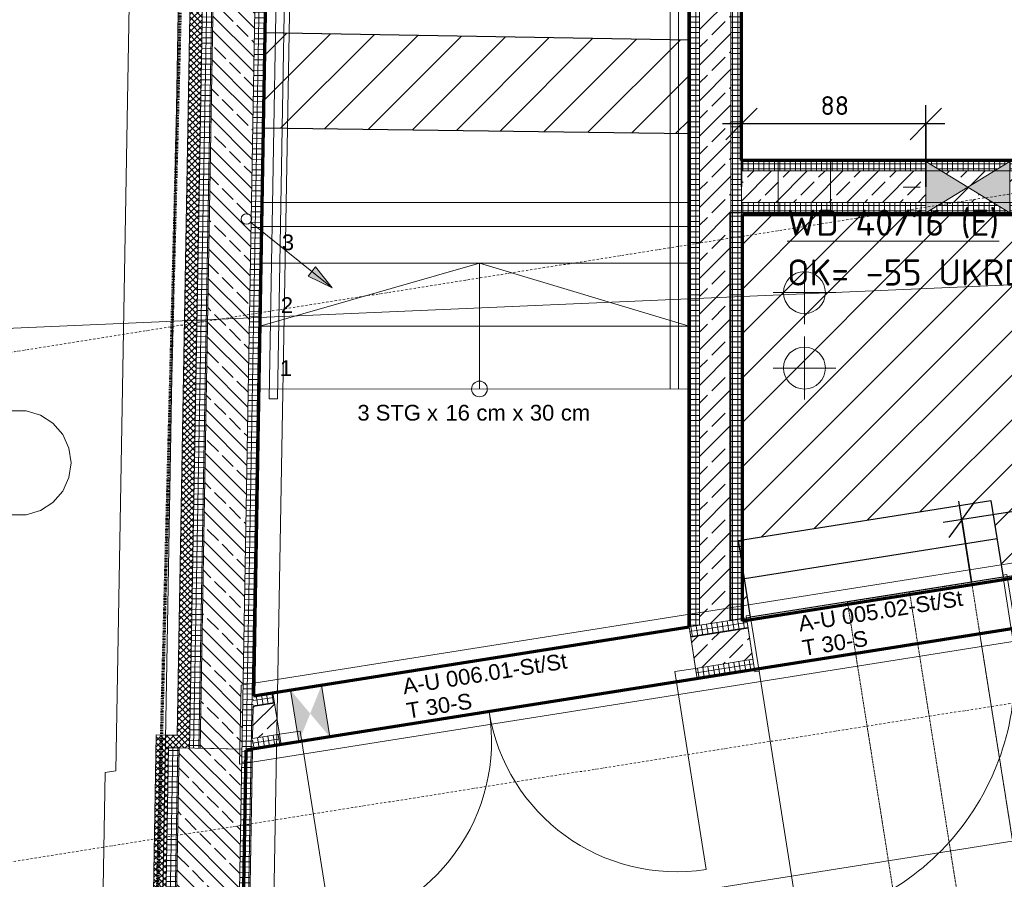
# Model space of a CAD drawing. Header units: millimetres. Extents: x 1523 to 74423, y -42059 to 10268.
# Tile 6 of 77: x 26099 to 30797, y -30712 to -26614. Entities that reach past the tile are written whole.
import ezdxf

# ---------------------------------------------------------------- set-up
doc = ezdxf.new("R2010")
doc.units = ezdxf.units.MM
for name, pattern in [('_Projekt 07 -  _  -  _  -  _  -', [7.5, 3.5, -2, 0, -2]), ('CAx_nichtHalbton', [20001.0584, 10000, -0.5292, 10000, -0.5292]), ('IMPORT-STRICHPUNKT _7_', [20, 10, -5, 0, -5]), ('IMPORT-VERDECKT _8_', [7.5, 5, -2.5]), ('Verdeckt 2x', [3.572, 2.3813, -1.1907])]:
    doc.linetypes.add(name, pattern=pattern)
for name, color, linetype, lineweight, true_color in [('10 A--Wand innen _ Ausbau', 7, 'Continuous', 13, 0x656565), ('10 VSI--Wärmeschutz _veritkal_', 7, 'Continuous', 13, 0x656565), ('40 A--Treppe', 7, 'Continuous', 13, 0x656565), ('40 A--Umwehrung', 7, 'Continuous', 13, 0x656565), ('90 A--Achsraster _1_50_', 7, 'IMPORT-STRICHPUNKT _7_', 13, 0x656565), ('97 A--Etiketten _ Deckensprung', 7, 'Continuous', 13, 0x656565), ('AD', 1, 'Continuous', 13, 0xff0000), ('Neubau_10 A--Wand außen _ Lärmschutzwand', 7, 'Continuous', 13, 0x656565), ('Neubau_10 A--Wand außen _tragend_', 7, 'Continuous', 13, 0x656565), ('Neubau_10 A--Wand innen _tragend_', 7, 'Continuous', 13, 0x656565), ('Neubau_10 VSI--Wärmeschutz _veritkal_', 7, 'Continuous', 13, 0x656565), ('Neubau_20 A--Bodenplatte', 7, 'Continuous', 13, 0x656565), ('Neubau_20 A--Gründungsbelag', 7, 'Continuous', 13, 0x656565), ('Neubau_30 A--Träger _ Dachkonstruktion', 7, 'IMPORT-VERDECKT _8_', 13, 0x656565), ('Sockelbeschichtung Sprühnebel', 7, 'Continuous', 13, 0x656565), ('Xref_706_5_--_ÜP_-1_000_16_Übersichtsplan UG_IFC 2025_01_13_dwg', 7, 'Continuous', 13, 0x767676), ('XX', 7, 'Continuous', 18, 0x804040)]:
    doc.layers.add(name, color=color, linetype=linetype, lineweight=lineweight, true_color=true_color)
for name, color, linetype, lineweight in [('A-____-NOTE-TEXT', 7, 'Continuous', 13), ('AD_Detail', 7, 'Continuous', 13), ('Ax-50_BM-Bem', 7, 'Continuous', 9), ('Ax_BM-Bem', 7, 'Continuous', 9), ('Ex_LE-Trasse', 7, 'Continuous', 18), ('GB_HLS-OBJ', 7, 'Continuous', 18), ('M-EQPM-___-IDEN', 7, 'Continuous', 9), ('Text', 7, 'Continuous', 9)]:
    doc.layers.add(name, color=color, linetype=linetype, lineweight=lineweight)
doc.styles.add('Arial', font='arial.ttf', dxfattribs={"height": 75})
doc.styles.add('ISOCPEUR', font='isocpeur.ttf', dxfattribs={"height": 125})
doc.styles.add('ISOCPEUR_2', font='isocpeur.ttf', dxfattribs={"height": 90})
doc.dimstyles.new('KI_1_8_mm_Isocpeur__cm_m__Aufrundung_auf_5_mm_ELT_Gesamtbemaßung', dxfattribs={"dimscale": 304.8, "dimtxt": 89.638306, "dimasz": 0.492126, "dimexe": 0.295276, "dimexo": 0.0625, "dimgap": 0.049213, "dimtad": 1, "dimdec": 1, "dimlfac": 0.1, "dimrnd": 0.5, "dimdsep": 46, "dimtxsty": 'ISOCPEUR_2', "dimblk1": 'OBLIQUE', "dimblk2": 'OBLIQUE', "dimsah": 1, "dimcen": 0.09, "dimdle": 0.295276, "dimadec": 0, "dimazin": 0, "dimtfac": 1, "dimtdec": 4, "dimtix": 1, "dimtmove": 0, "dimatfit": 3, "dimfxl": 0.984252, "dimfxlon": 1, "dimtvp": 1, "dimtfill": 1, "dimtolj": 1, "dimtzin": 0, "dimlwd": 25, "dimlwe": 25, "dimarcsym": 2})
pattern_1 = [(131.336, (0, 0), (90.10192, 79.25683), []), (131.336, (-45.05, -39.63), (90.10192, 79.25683), [90, -30])]
pattern_2 = [(86.336, (0, 0), (-24.948899, 1.597632), []), (176.336, (0, 0), (1.597632, 24.948899), [])]
pattern_3 = [(176.336, (0, 0), (1.597632, 24.948899), []), (266.336, (0, 0), (-24.948899, 1.597632), [])]
pattern_4 = [(95.336, (0, 0), (24.8916616, 2.324905), []), (185.336, (0, 0), (-2.324905, 24.8916616), [])]
pattern_5 = [(221.336, (0, 0), (-99.07104, 112.6274), []), (221.336, (33.02, -37.54), (-99.07104, 112.6274), []), (221.336, (66.05, -75.08), (-99.07104, 112.6274), [75, -25])]
pattern_6 = [(355.336, (0, 0), (2.032807, 24.917217), []), (85.336, (0, 0), (-24.917217, 2.032807), [])]
pattern_7 = [(40.336, (0, 0), (-12.945377, 15.2452358), []), (130.336, (0, 0), (15.2452358, 12.945377), [])]
pattern_8 = [(45, (128297.14, 0), (-106.06602, 106.06602), [])]

# ---------------------------------------------------------------- blocks, each defined once
blk = doc.blocks.new('SuD_WD_RB Allgemein - SuD_WD_RB Allgemein-41080448-SuD_-1UG gesamt Plot  - Blatt 1')
at = {"layer": 'AD', "lineweight": 18}
blk.add_hatch(color=256, dxfattribs=at).paths.add_polyline_path([(0, -200), (-122.1, 0), (-244.3, -200)])
at = {"layer": 'AD_Detail', "lineweight": 18, "true_color": 0xff0000}
blk.add_hatch(color=1, dxfattribs=at).paths.add_polyline_path([(0, 200), (-244.3, 200), (-122.1, 0), (-54.8, 110.3)])
at = {"layer": 'AD', "color": 7}
for p, q in [((-244.3, -200), (0, 200)), ((-244.3, 200), (0, -200)), ((-244.3, -200), (-244.3, 200)), ((-244.3, 200), (0, 200)), ((0, 200), (0, -200)), ((0, -200), (-244.3, -200))]:
    blk.add_line(p, q, dxfattribs=at)
at = {"layer": 'AD_Detail'}
for p, q in [((0, 200), (-244.3, 200)), ((-244.3, 200), (-122.1, 0)), ((-122.1, 0), (0, 200)), ((-122.1, 0), (-244.3, -200)), ((0, -200), (-122.1, 0)), ((-244.3, -200), (0, -200))]:
    blk.add_line(p, q, dxfattribs=at)
blk = doc.blocks.new('SuD_KB_RB - SuD - Kernbohrung-40279387-SuD_-1UG gesamt Plot  - Blatt 1')
at = {"layer": 'AD', "color": 30, "true_color": 0xff8000}
for p, q in [((-98454, -28064.8), (-98454, -27764.8)), ((-98304, -27914.8), (-98604, -27914.8))]:
    blk.add_line(p, q, dxfattribs=at)
blk.add_circle((-98454, -27914.8), 100, dxfattribs=at)
blk = doc.blocks.new('ELT_Leerrohr_Steigepfeil 1_50 - Anfang rauf-28785750-SuD_-1UG gesamt Plot  - Blatt 1')
at = {"layer": 'Ex_LE-Trasse'}
blk.add_circle((0, 0), 25.1, dxfattribs=at)
blk = doc.blocks.new('Xref_706_5_--_ÜP_-1_000_11_Übersichtsplan UG_IFC 2024_09_30_dwg_Tür Ol 1-Fl 27_3-V1-SuD_-1UG gesamt Plot  - Blatt 1')
at = {"layer": 'Neubau_10 A--Wand innen _tragend_', "color": 9, "true_color": 0xcbcbcb}
for p, q in [((610, 10), (610, 1230)), ((-630, -250), (-630, -260)), ((630, -250), (630, -260))]:
    blk.add_line(p, q, dxfattribs=at)
at = {"layer": 'Neubau_10 A--Wand innen _tragend_', "color": 9, "true_color": 0xcbcbcb, "flags": 128}
for points in [[(-610, -250), (-610, 10), (-630, 10), (-630, -250)], [(610, -250), (610, 10), (630, 10), (630, -250)], [(-630, -260), (-610, -260), (-610, -250)], [(630, -260), (610, -260), (610, -250)]]:
    blk.add_lwpolyline(points, dxfattribs=at)
for points in [[(-630, -250), (-630, -200), (-630, -50), (-630, 0), (-630, -50), (-630, -200)], [(630, -250), (630, -200), (630, -50), (630, 0), (630, -50), (630, -200)]]:
    blk.add_lwpolyline(points, close=True, dxfattribs=at)
at = {"layer": 'Neubau_10 A--Wand innen _tragend_', "color": 9, "true_color": 0xcbcbcb}
blk.add_arc((610, 10), 1220, 90, 180, dxfattribs=at)
blk = doc.blocks.new('Xref_706_5_--_ÜP_-1_000_11_Übersichtsplan UG_IFC 2024_09_30_dwg_Tür Ol 2-Fl 27_2-41959655-SuD_-1UG gesamt Plot  - Blatt 1')
at = {"layer": 'Neubau_10 A--Wand innen _tragend_', "color": 9, "true_color": 0xcbcbcb}
for p, q in [((-905, 0), (-905, 905)), ((905, 0), (905, 905))]:
    blk.add_line(p, q, dxfattribs=at)
at = {"layer": 'Neubau_10 A--Wand innen _tragend_', "color": 9, "true_color": 0xcbcbcb, "flags": 128}
for points in [[(-1005, -50), (-905, -50), (-905, 0), (-1005, 0), (-1005, -50), (-1005, 0), (-1005, -50), (-1005, -200), (-1005, -250)], [(1005, -50), (905, -50), (905, 0), (1005, 0), (1005, -50), (1005, 0), (1005, -50), (1005, -200), (1005, -250)]]:
    blk.add_lwpolyline(points, dxfattribs=at)
at = {"layer": 'Neubau_10 A--Wand innen _tragend_', "color": 9, "true_color": 0xcbcbcb}
for centre, start, end in [((-905, 0), 360, 90), ((905, 0), 90, 180)]:
    blk.add_arc(centre, 905, start, end, dxfattribs=at)
blk = doc.blocks.new('Xref_706_5_--_ÜP_-1_000_11_Übersichtsplan UG_IFC 2024_09_30_dwg_Standard-Rastermarker_7-V10-SuD_-1UG gesamt Plot  - Blatt 1')
at = {"layer": '90 A--Achsraster _1_50_', "color": 9, "true_color": 0xcbcbcb}
for p, q in [((0, 0), (9727.8, 0)), ((9727.8, 0), (10504.4, 0)), ((10504.4, 0), (53088.4, 0))]:
    blk.add_line(p, q, dxfattribs=at)
blk = doc.blocks.new('Xref_706_5_--_ÜP_-1_000_11_Übersichtsplan UG_IFC 2024_09_30_dwg_Standard-Rastermarker_7-V11-SuD_-1UG gesamt Plot  - Blatt 1')
at = {"layer": '90 A--Achsraster _1_50_', "color": 9, "true_color": 0xcbcbcb}
blk.add_line((0, 0), (52708.2, 0), dxfattribs=at)
blk = doc.blocks.new('Xref_706_5_--_ÜP_-1_000_16_Übersichtsplan UG_IFC 2025_01_13_dwg-35469238-SuD_-1UG gesamt Plot  - Blatt 1')
at = {"layer": '10 VSI--Wärmeschutz _veritkal_', "true_color": 0xcbcbcb}
h = blk.add_hatch(dxfattribs=at)
h.set_pattern_fill('FP_18', color=9, style=0, pattern_type=2)
h.set_pattern_definition([(220.336, (0, 0), (-12.945377, 15.2452358), []), (310.336, (0, 0), (15.2452358, 12.945377), [])])
h.paths.add_polyline_path([(23546.8, -103102.9), (16816.7, -102553.9), (16811.8, -102613.7), (23541.9, -103162.7), (23542.7, -103152.8)])
h = blk.add_hatch(dxfattribs=at)
h.set_pattern_fill('FP_9', color=9, style=0, pattern_type=2)
h.set_pattern_definition(pattern_7)
h.paths.add_polyline_path([(23538.7, -103202.6), (23478.9, -103197.7), (23474, -103257.5), (23538.7, -103202.6)])
h = blk.add_hatch(dxfattribs=at)
h.set_pattern_fill('FP_9', color=9, style=0, pattern_type=2)
h.set_pattern_definition(pattern_7)
h.paths.add_polyline_path([(23538.7, -103202.6), (23474, -103257.5), (23533.8, -103262.4), (23533.9, -103261.4)])
h = blk.add_hatch(dxfattribs=at)
h.set_pattern_fill('FP_9', color=9, style=0, pattern_type=2)
h.set_pattern_definition(pattern_7)
edge = h.paths.add_edge_path()
edge.add_line((32131.3, -103903.6), (23538.7, -103202.6))
edge.add_line((23538.7, -103202.6), (23533.8, -103262.4))
edge.add_line((23533.8, -103262.4), (32127.5, -103963.4))
at = {"layer": 'Neubau_10 A--Wand außen _tragend_', "true_color": 0xcbcbcb}
h = blk.add_hatch(dxfattribs=at)
h.set_pattern_fill('FP_8', color=9, style=0, pattern_type=2)
h.set_pattern_definition(pattern_6)
h.paths.add_polyline_path([(23571.2, -102803.9), (16834.8, -102254.4), (16830.7, -102304.2), (23567.1, -102853.8)])
h = blk.add_hatch(dxfattribs=at)
h.set_pattern_fill('FP_2', color=9, style=0, pattern_type=2)
h.set_pattern_definition(pattern_5)
h.paths.add_polyline_path([(23567.1, -102853.8), (16830.7, -102304.2), (16814.5, -102503.6), (23550.9, -103053.1), (23560.5, -102935.5)])
h = blk.add_hatch(dxfattribs=at)
h.set_pattern_fill('FP_8', color=9, style=0, pattern_type=2)
h.set_pattern_definition(pattern_6)
h.paths.add_polyline_path([(23550.9, -103053.1), (16814.5, -102503.6), (16810.4, -102553.4), (23546.8, -103102.9)])
h = blk.add_hatch(dxfattribs=at)
h.set_pattern_fill('FP_8', color=9, style=0, pattern_type=2)
h.set_pattern_definition(pattern_6)
h.paths.add_polyline_path([(32076.4, -103497.8), (32069.4, -103497.2), (23571.2, -102803.9), (23567.1, -102853.8), (32072.3, -103547.6)])
h = blk.add_hatch(dxfattribs=at)
h.set_pattern_fill('FP_2', color=9, style=0, pattern_type=2)
h.set_pattern_definition(pattern_5)
h.paths.add_polyline_path([(32072.3, -103547.6), (23567.1, -102853.8), (23542.7, -103152.8), (32047.9, -103846.6), (32068.9, -103590)])
h = blk.add_hatch(dxfattribs=at)
h.set_pattern_fill('FP_8', color=9, style=0, pattern_type=2)
h.set_pattern_definition(pattern_6)
h.paths.add_polyline_path([(32047.9, -103846.6), (23542.7, -103152.8), (23538.8, -103202.6), (32043.9, -103896.4)])
at = {"layer": 'Neubau_10 A--Wand innen _tragend_', "true_color": 0xcbcbcb}
h = blk.add_hatch(dxfattribs=at)
h.set_pattern_fill('FP_7', color=9, style=0, pattern_type=2)
h.set_pattern_definition(pattern_2)
h.paths.add_polyline_path([(21029, -99348.9), (21045.3, -99094.4), (21005.8, -99019.2), (21000.1, -99018.8), (20974.5, -99418), (20980.2, -99418.4)])
h.paths.add_polyline_path([(21304.6, -95045.6), (21256.7, -95011.5), (21000.1, -99018.8), (21050, -99022), (21089.3, -98407.1)])
h.paths.add_polyline_path([(20987.4, -99999.6), (21024.4, -99421.2), (20974.5, -99418), (20918.3, -100296.2), (20968.2, -100299.4), (20982.6, -100074.5)])
h = blk.add_hatch(dxfattribs=at)
h.set_pattern_fill('FP_5', color=9, style=0, pattern_type=2)
h.set_pattern_definition(pattern_1)
h.paths.add_polyline_path([(21117.9, -100309), (21174.1, -99430.8), (21024.4, -99421.2), (20968.2, -100299.4)])
h.paths.add_polyline_path([(21448.3, -95148), (21304.6, -95045.6), (21050, -99022), (21199.7, -99031.6), (21239, -98416.7)])
h.paths.add_polyline_path([(21114.9, -99226.6), (21045.3, -99094.4), (21029, -99348.9), (21113.3, -99228.8)])
h.paths.add_polyline_path([(21194.4, -99113.3), (21114.9, -99226.6), (21179.3, -99349.1), (21186.9, -99231.2)])
h = blk.add_hatch(dxfattribs=at)
h.set_pattern_fill('FP_7', color=9, style=0, pattern_type=2)
h.set_pattern_definition(pattern_2)
h.paths.add_polyline_path([(21249.5, -99034.8), (21194.4, -99113.3), (21179.3, -99349.1), (21224, -99434), (21243.8, -99124.3)])
h.paths.add_polyline_path([(21258.8, -98891.1), (21496.2, -95182.1), (21448.3, -95148), (21199.7, -99031.6), (21249.5, -99034.8)])
h.paths.add_polyline_path([(21179, -100137.1), (21224, -99434), (21174.1, -99430.8), (21117.9, -100309), (21167.8, -100312.2)])
h = blk.add_hatch(dxfattribs=at)
h.set_pattern_fill('FP_13', color=9, style=0, pattern_type=2)
h.set_pattern_definition(pattern_3)
h.paths.add_polyline_path([(23103.6, -100486.3), (23098.9, -100435.9), (19221.8, -100187.6), (19218.6, -100237.5), (23092, -100485.5)])
h = blk.add_hatch(dxfattribs=at)
h.set_pattern_fill('FP_5', color=9, style=0, pattern_type=2)
h.set_pattern_definition(pattern_1)
h.paths.add_polyline_path([(23117.8, -100637.5), (23103.6, -100486.3), (19168.7, -100234.3), (19159.1, -100384), (23094.9, -100636)])
h = blk.add_hatch(dxfattribs=at)
h.set_pattern_fill('FP_13', color=9, style=0, pattern_type=2)
h.set_pattern_definition(pattern_3)
h.paths.add_polyline_path([(23122.5, -100687.9), (23117.8, -100637.5), (19009.4, -100374.4), (19006.2, -100424.3), (23114.6, -100687.4)])
h = blk.add_hatch(dxfattribs=at)
h.set_pattern_fill('FP_11', color=9, style=0, pattern_type=2)
h.set_pattern_definition(pattern_4)
h.paths.add_polyline_path([(23371.4, -100664.6), (23345.6, -100389), (23295.8, -100393.6), (23321.6, -100669.3)])
h = blk.add_hatch(dxfattribs=at)
h.set_pattern_fill('FP_11', color=9, style=0, pattern_type=2)
h.set_pattern_definition(pattern_4)
h.paths.add_polyline_path([(23172.2, -100683.2), (23146.5, -100407.6), (23096.7, -100412.2), (23122.5, -100687.9), (23128.6, -100687.3)])
h = blk.add_hatch(dxfattribs=at)
h.set_pattern_fill('FP_5', color=9, style=0, pattern_type=2)
h.set_pattern_definition(pattern_1)
h.paths.add_polyline_path([(23321.6, -100669.3), (23295.8, -100393.6), (23146.5, -100407.6), (23172.2, -100683.2), (23277.9, -100673.4)])
at = {"layer": 'Neubau_10 A--Wand innen _tragend_', "true_color": 0xededed}
for points in [[(23536.4, -102431.9), (23287.5, -102455.1), (23419, -102518.2)], [(23550.4, -102581.2), (23419, -102518.2), (23301.5, -102604.5), (23526.7, -102583.4)]]:
    blk.add_hatch(color=7, dxfattribs=at).paths.add_polyline_path(points)
at = {"layer": 'Neubau_10 A--Wand innen _tragend_', "true_color": 0xcbcbcb}
h = blk.add_hatch(dxfattribs=at)
h.set_pattern_fill('FP_11', color=9, style=0, pattern_type=2)
h.set_pattern_definition(pattern_4)
h.paths.add_polyline_path([(23368.8, -102787.4), (23359.2, -102684.5), (23309.4, -102689.2), (23318.2, -102783.3), (23352.7, -102786.1)])
h = blk.add_hatch(dxfattribs=at)
h.set_pattern_fill('FP_5', color=9, style=0, pattern_type=2)
h.set_pattern_definition(pattern_1)
h.paths.add_polyline_path([(23520.6, -102799.8), (23508.5, -102670.6), (23359.2, -102684.5), (23368.8, -102787.4), (23500.4, -102798.1)])
h = blk.add_hatch(dxfattribs=at)
h.set_pattern_fill('FP_11', color=9, style=0, pattern_type=2)
h.set_pattern_definition(pattern_4)
h.paths.add_polyline_path([(23571.2, -102803.9), (23558.3, -102665.9), (23508.5, -102670.6), (23520.6, -102799.8), (23570.3, -102803.9)])
at = {"layer": 'Neubau_10 VSI--Wärmeschutz _veritkal_', "true_color": 0xcbcbcb}
h = blk.add_hatch(dxfattribs=at)
h.set_pattern_fill('FP_16', color=9, style=0, pattern_type=2)
h.set_pattern_definition([(310.336, (0, 0), (15.2452358, 12.945377), []), (40.336, (0, 0), (-12.945377, 15.2452358), [])])
h.paths.add_polyline_path([(23541.9, -103162.7), (23482.1, -103157.9), (23478.9, -103197.7), (23538.7, -103202.6), (23538.8, -103201.6)])
at = {"color": 7, "lineweight": 13, "true_color": 0xefefef, "flags": 128}
for points in [[(21087.1, -102601.3), (21217.4, -100565.9), (21102.7, -100558.5), (20972.5, -102591.9)], [(22153.1, -103580.5), (22082.1, -103586.1), (22015.6, -103611.5), (21959, -103654.5), (21916.8, -103711.8), (21892.4, -103778.7), (21887.9, -103849.7), (21903.5, -103919.1), (21938.1, -103981.3), (21988.8, -104031.2), (22051.5, -104064.9), (22121.1, -104079.5), (22192.1, -104073.9), (22258.5, -104048.5), (22315.2, -104005.4), (22357.4, -103948.1), (22381.8, -103881.3), (22386.3, -103810.3), (22370.7, -103740.9), (22336.1, -103678.7), (22285.4, -103628.7), (22222.7, -103595.1)]]:
    blk.add_lwpolyline(points, close=True, dxfattribs=at)
at = {"layer": '10 A--Wand innen _ Ausbau', "color": 9, "true_color": 0xcbcbcb, "flags": 128}
blk.add_lwpolyline([(21087.1, -102601.3), (21217.4, -100565.9), (21102.7, -100558.5), (20972.5, -102591.9)], close=True, dxfattribs=at)
at = {"layer": '10 VSI--Wärmeschutz _veritkal_', "color": 9, "true_color": 0xcbcbcb}
blk.add_line((23538.7, -103202.6), (32131.3, -103903.6), dxfattribs=at)
at = {"layer": '10 VSI--Wärmeschutz _veritkal_', "color": 9, "true_color": 0xcbcbcb, "flags": 128}
for points in [[(23541.9, -103162.7), (23546.8, -103102.9), (16816.7, -102553.9), (16811.8, -102613.7), (23482.1, -103157.9)], [(32127.5, -103963.5), (26484.7, -103503.1), (26086, -103470.6), (23474, -103257.5), (23478.9, -103197.7)]]:
    blk.add_lwpolyline(points, dxfattribs=at)
at = {"layer": '40 A--Treppe', "color": 9, "true_color": 0xcbcbcb}
for p, q in [((20774.9, -100537.5), (20330.5, -100509.1)), ((20165.9, -102526.9), (20616.9, -102563.7)), ((20616.9, -102563.7), (21260.7, -102616.2))]:
    blk.add_line(p, q, dxfattribs=at)
at = {"layer": '40 A--Treppe', "color": 9, "true_color": 0xcbcbcb, "flags": 128}
for points in [[(20330.5, -100509.1), (19575, -100460.7), (19446.5, -102468.2), (20165.9, -102526.9)], [(21926.2, -101613.3), (21327.4, -101575), (21690.7, -100596.2), (21559.8, -102640.6), (21858.8, -102665), (21990.1, -100615.4), (20774.9, -100537.5)], [(21327.4, -101575), (21559.8, -102640.6), (21260.7, -102616.2), (21391.3, -100577)]]:
    blk.add_lwpolyline(points, dxfattribs=at)
at = {"layer": '40 A--Treppe', "color": 9, "true_color": 0xcbcbcb}
for start, end in [(86.3349, 266.3349), (266.3349, 86.3349)]:
    blk.add_arc((21926.2, -101613.3), 37.5, start, end, dxfattribs=at)
at = {"layer": '40 A--Umwehrung', "color": 9, "true_color": 0xcbcbcb}
for p, q in [((20771, -100587.4), (20326.4, -100558.9)), ((20323.2, -100598.8), (20767.9, -100627.3)), ((21986.9, -100665.3), (20771, -100587.4)), ((20767.9, -100627.3), (21984.3, -100705.2)), ((20623.9, -102473.2), (20173.3, -102436.4)), ((20170, -102476.3), (20620.8, -102513.1)), ((20620.8, -102513.1), (21908.6, -102618.1))]:
    blk.add_line(p, q, dxfattribs=at)
at = {"layer": '40 A--Umwehrung', "color": 9, "true_color": 0xcbcbcb, "flags": 128}
for points in [[(20326.4, -100558.9), (19571.8, -100510.6), (19569.3, -100550.5), (20323.2, -100598.8)], [(20173.3, -102436.4), (19453.9, -102377.7), (19450.6, -102417.6), (20170, -102476.3)], [(21908.6, -102618.1), (21911.8, -102578.3), (20623.9, -102473.2)]]:
    blk.add_lwpolyline(points, dxfattribs=at)
at = {"layer": '97 A--Etiketten _ Deckensprung', "color": 9, "true_color": 0xcbcbcb, "flags": 128}
blk.add_lwpolyline([(24583.3, -102886.5), (23202.1, -88099.9), (29488.2, -87512.7), (30972.9, -103407.7), (24583.3, -102886.5), (23202.1, -88099.9), (26800, -91083.1), (26989.5, -91065.4), (29488.2, -87512.7), (23202.1, -88099.9)], dxfattribs=at)
at = {"layer": 'Neubau_10 A--Wand außen _ Lärmschutzwand', "color": 9, "true_color": 0xcbcbcb}
for p, q in [((20175.3, -102411.5), (20625.9, -102448.3)), ((20625.9, -102448.3), (32164.2, -103389.5))]:
    blk.add_line(p, q, dxfattribs=at)
at = {"layer": 'Neubau_10 A--Wand außen _ Lärmschutzwand', "color": 9, "true_color": 0xcbcbcb, "flags": 128}
blk.add_lwpolyline([(32130.4, -103918.5), (18588.4, -102813.8), (18593.3, -102754), (18597.8, -102699.2), (18622.2, -102400.2), (18626.7, -102345.4), (18631.5, -102285.6), (20175.3, -102411.5)], dxfattribs=at)
at = {"layer": 'Neubau_10 A--Wand außen _tragend_', "color": 9, "true_color": 0xcbcbcb}
for p, q in [((20616.9, -102562.9), (20166, -102526.1)), ((23318.2, -102783.3), (20616.9, -102562.9)), ((23520.6, -102799.8), (23368.8, -102787.4))]:
    blk.add_line(p, q, dxfattribs=at)
at = {"layer": 'Neubau_10 A--Wand außen _tragend_', "color": 9, "true_color": 0xcbcbcb, "flags": 128}
for points in [[(20166, -102526.1), (16834.8, -102254.4), (13450.5, -101978.3), (13201.6, -102001.6), (13202.2, -102008.2), (13221.1, -102210.4), (23550.9, -103053.1), (23567.1, -102853.8), (23542.7, -103152.8), (32047.9, -103846.6), (32072.3, -103547.6), (32076.4, -103497.8), (26522.1, -103044.6)], [(13400.8, -101983), (13404.7, -102024.7), (32072.3, -103547.6)], [(13175.3, -102256.8), (16810.4, -102553.4), (23546.8, -103102.9)], [(23571.2, -102803.9), (26123.4, -103012.1), (26119.3, -103062), (26094.9, -103361), (26090.9, -103410.8), (26086, -103470.6)], [(23538.7, -103202.6), (32043.9, -103896.4), (32131.3, -103903.6)]]:
    blk.add_lwpolyline(points, dxfattribs=at)
at = {"layer": 'Neubau_10 A--Wand innen _tragend_', "color": 9, "true_color": 0xcbcbcb}
for p, q in [((20968.2, -100299.4), (21304.6, -95045.6)), ((21117.9, -100309), (21448.3, -95148)), ((21224, -99434), (21249.5, -99034.8)), ((21167.8, -100312.2), (21179, -100137.1)), ((21167.8, -100312.2), (22725.1, -100411.9)), ((22725.1, -100411.9), (22819.8, -100418)), ((23104.2, -100492), (23096.7, -100412.2)), ((23172.2, -100683.2), (23146.5, -100407.6)), ((23321.6, -100669.3), (23295.8, -100393.6)), ((20774.9, -100537.6), (20330.5, -100509.1)), ((23104.2, -100492), (23103.6, -100486.3)), ((23122.5, -100687.9), (23104.2, -100492)), ((23536.4, -102431.9), (23287.5, -102455.1)), ((23301.5, -102604.5), (23550.4, -102581.2))]:
    blk.add_line(p, q, dxfattribs=at)
at = {"layer": 'Neubau_10 A--Wand innen _tragend_', "color": 9, "true_color": 0xcbcbcb, "flags": 128}
for points in [[(21249.5, -99034.8), (21199.7, -99031.6), (21050, -99022), (21000.1, -99018.8), (20974.5, -99418)], [(20945.5, -99871.7), (20974.5, -99418), (21024.4, -99421.2), (21174.1, -99430.8), (21224, -99434)], [(21179, -100137.1), (21194.9, -99887.6), (21224, -99434)], [(21194.9, -99887.6), (21145, -99884.4), (20995.3, -99874.9), (20945.5, -99871.7), (20929.5, -100121.2), (20918.3, -100296.2), (20968.2, -100299.4), (21117.9, -100309), (21167.8, -100312.2)], [(20330.5, -100509.1), (18956.3, -100421.1), (18959.5, -100371.2), (18980.3, -100046.9), (19229.7, -100062.9), (19221.8, -100187.6), (21167.8, -100312.2)], [(19030.2, -100050.1), (19019, -100224.7), (19009.4, -100374.4), (23117.8, -100637.5), (23104.2, -100492)], [(21164.6, -100362.1), (19168.7, -100234.3), (19171.9, -100184.4), (19179.8, -100059.7)], [(20929.5, -100121.2), (20979.4, -100124.3), (21129.1, -100133.9), (21179, -100137.1)], [(22819.8, -100418), (23098.9, -100435.9), (23103.6, -100486.3), (21164.6, -100362.1)], [(23096.7, -100412.2), (23345.6, -100389), (23371.4, -100664.6), (23122.5, -100687.9)], [(23117.8, -100637.5), (23122.5, -100687.9), (20774.9, -100537.6)], [(23571.2, -102803.9), (23558.3, -102665.9), (23309.4, -102689.2), (23318.2, -102783.3)], [(23508.5, -102670.6), (23520.6, -102799.8), (23368.8, -102787.4), (23359.2, -102684.5)]]:
    blk.add_lwpolyline(points, dxfattribs=at)
at = {"layer": 'Neubau_10 VSI--Wärmeschutz _veritkal_', "color": 9, "true_color": 0xcbcbcb}
for p, q in [((23482.1, -103157.9), (23478.9, -103197.7)), ((23538.7, -103202.6), (23541.9, -103162.7))]:
    blk.add_line(p, q, dxfattribs=at)
at = {"layer": 'Neubau_20 A--Bodenplatte', "color": 9, "true_color": 0xcbcbcb, "flags": 128}
blk.add_lwpolyline([(32112.2, -104203), (23637.3, -103511.6), (23632.6, -103461.1), (13714.3, -102652), (12904.7, -102585.9), (9947.6, -102862.2), (9128.9, -94097.8), (12086, -93821.6)], dxfattribs=at)
at = {"layer": 'Neubau_20 A--Gründungsbelag', "color": 9, "true_color": 0xcbcbcb}
for p, q in [((21167.8, -100312.2), (22725.1, -100411.9)), ((22725.1, -100411.9), (22819.8, -100418)), ((20774.9, -100537.6), (20330.5, -100509.1)), ((20166, -102526.1), (20616.9, -102562.9))]:
    blk.add_line(p, q, dxfattribs=at)
at = {"layer": 'Neubau_20 A--Gründungsbelag', "color": 9, "true_color": 0xcbcbcb, "flags": 128}
for points in [[(13969.1, -56992.6), (15254.1, -70749.9), (15005.2, -70773.1), (15122.3, -72027.7), (15371.3, -72004.4), (16703.5, -86267.3), (16454.6, -86290.6), (16641.5, -88291.9), (16890.4, -88268.6), (16916.5, -88547.4), (22193.5, -88054.5), (22437.6, -90668.1), (22188.7, -90691.4), (22375.7, -92692.7), (22624.6, -92669.4), (23571.2, -102803.9)], [(23571.2, -102803.9), (24583.3, -102886.5), (23202.1, -88099.9), (29488.2, -87512.7), (30708.9, -100581.9), (31962.4, -100684.2), (32303.6, -100712), (32324, -100462.8), (32351.5, -100465.1)], [(25562.7, -102966.4), (24583.3, -102886.5), (23202.1, -88099.9), (26800.1, -91083.1), (27678.1, -100482.3)], [(20330.5, -100509.1), (18956.3, -100421.1), (18980.3, -100046.9), (19229.7, -100062.9), (19221.8, -100187.6), (20918.3, -100296.2), (21246.8, -95166.1), (20732.2, -95133.2), (19550.2, -95057.5), (19302.3, -98930.2), (19052.8, -98914.2), (19300.7, -95041.5), (17554.3, -94929.7)], [(22979.5, -99157.7), (22614.9, -95253.7), (21496.2, -95182.1), (21167.8, -100312.2)], [(23096.7, -100412.2), (23345.6, -100389), (23228.4, -99134.4), (22979.5, -99157.7)], [(22819.8, -100418), (23098.9, -100435.9), (23096.7, -100412.2)], [(20616.9, -102562.9), (23318.2, -102783.3), (23309.4, -102689.2), (23558.3, -102665.9), (23371.4, -100664.6), (23122.5, -100687.9), (20774.9, -100537.6)], [(13450.5, -101978.3), (16834.8, -102254.4), (16859.1, -101874.5), (17108.6, -101890.5), (17084, -102274.7), (19840.2, -102499.6), (20166, -102526.1)]]:
    blk.add_lwpolyline(points, dxfattribs=at)
at = {"layer": 'Neubau_30 A--Träger _ Dachkonstruktion', "color": 9, "true_color": 0xcbcbcb}
blk.add_line((23023.4, -99627.5), (30789.6, -98902.1), dxfattribs=at)
at = {"layer": 'Neubau_30 A--Träger _ Dachkonstruktion', "color": 9, "true_color": 0xcbcbcb, "flags": 128}
blk.add_lwpolyline([(31616.8, -95392.9), (31962.5, -99093.8), (23051.3, -99926.2), (22995.5, -99328.8), (30761.7, -98603.4), (30817.5, -99200.8), (30698, -97921.3), (31843, -97814.4), (31922.7, -97806.9)], dxfattribs=at)
at = {"layer": 'Sockelbeschichtung Sprühnebel', "color": 9, "true_color": 0xcbcbcb}
for p, q in [((22921.6, -99183.2), (22552.8, -95234.7)), ((23035.1, -100397.9), (22921.6, -99183.2)), ((23043.5, -100488.1), (23035.1, -100397.9))]:
    blk.add_line(p, q, dxfattribs=at)
at = {"layer": 'Sockelbeschichtung Sprühnebel', "color": 9, "true_color": 0xcbcbcb, "flags": 128}
blk.add_lwpolyline([(14105.5, -57001.4), (15333.6, -70149.9), (15413.3, -70142.4), (17110.5, -88313.3), (22387.6, -87820.4), (23085.7, -95294.5), (22931.4, -95308.9), (23637.6, -102869.5), (23263.1, -102839), (23043.5, -100488.1)], dxfattribs=at)
for name, p, rotation in [('Xref_706_5_--_ÜP_-1_000_11_Übersichtsplan UG_IFC 2024_09_30_dwg_Standard-Rastermarker_7-V10-SuD_-1UG gesamt Plot  - Blatt 1', (22190.1, -110061.2), 95.33628353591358), ('Xref_706_5_--_ÜP_-1_000_11_Übersichtsplan UG_IFC 2024_09_30_dwg_Standard-Rastermarker_7-V11-SuD_-1UG gesamt Plot  - Blatt 1', (24579.7, -109838), 95.33628353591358), ('Xref_706_5_--_ÜP_-1_000_11_Übersichtsplan UG_IFC 2024_09_30_dwg_Tür Ol 1-Fl 27_3-V1-SuD_-1UG gesamt Plot  - Blatt 1', (23287, -99761.7), 275.3362835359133)]:
    blk.add_blockref(name, p, dxfattribs=dict(rotation=rotation))
at = {"extrusion": (0, 0, -1), "zscale": -0.9999999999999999, "rotation": 84.66371646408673}
blk.add_blockref('Xref_706_5_--_ÜP_-1_000_11_Übersichtsplan UG_IFC 2024_09_30_dwg_Tür Ol 2-Fl 27_2-41959655-SuD_-1UG gesamt Plot  - Blatt 1', (-23464.8, -101665.3), dxfattribs=at)
at = {"layer": '40 A--Treppe', "char_height": 75, "attachment_point": 1, "line_spacing_factor": 0.941778, "style": 'Arial'}
for s, insert, width, rotation in [(' cm', (22024.7, -101259.7), 201.088, 86.3363), ('30', (22017.1, -101378.2), 139.568, 86.3363), (' x', (22009.9, -101490.4), 97.33, 86.3363), (' cm', (21998.9, -101661.6), 201.088, 86.3363), ('16', (21991.3, -101780.1), 139.568, 86.3363), ('3 STG x', (21964.5, -102199.3), 459.105, 86.3363), ('3', (21130.7, -102507.1), 69.784, 86.3349), ('2', (21429.1, -102531.3), 69.784, 86.3349), ('1', (21728.2, -102555.4), 69.784, 86.3349)]:
    blk.add_mtext(s, dxfattribs=dict(at, insert=insert, width=width, rotation=rotation))
at = {"layer": 'Neubau_10 A--Wand innen _tragend_', "char_height": 75, "attachment_point": 1, "rotation": 95.3363, "line_spacing_factor": 0.941778, "style": 'Arial'}
for s, insert, width in [('A-U 005.02-St/St', (23103.6, -100169.1), 946.675), ('T 30-S', (23220.9, -100158.2), 375.548), ('A-U 006.01-St/St', (23281.4, -102072.7), 946.675), ('T 30-S', (23398.7, -102061.7), 375.548)]:
    blk.add_mtext(s, dxfattribs=dict(at, insert=insert, width=width))
blk = doc.blocks.new('DIMBLOCK2-SuD_-1UG gesamt Plot  - Blatt 1')
at = {"layer": 'Ax-50_BM-Bem', "lineweight": 25}
for p, q in [((31293.2, -29190.6), (31232.2, -28805.4)), ((31246.2, -28894.3), (31308.6, -28808.5)), ((31335.1, -28880.2), (30504.7, -29011.7)), ((30640.5, -29293.9), (30579.5, -28908.7)), ((30593.6, -28997.6), (30655.9, -28911.8)), ((31246.2, -28894.3), (31183.9, -28980.1)), ((31246.2, -28894.3), (31293.2, -29190.6)), ((30593.6, -28997.6), (30531.2, -29083.4)), ((30593.6, -28997.6), (30640.5, -29293.9))]:
    blk.add_line(p, q, dxfattribs=at)
at = {"layer": 'Ax-50_BM-Bem', "color": 0, "lineweight": 25, "insert": (30837.2, -28824.8), "char_height": 90, "width": 150.589, "attachment_point": 1, "rotation": 9, "line_spacing_factor": 1.149209, "style": 'ISOCPEUR_2', "bg_fill": 3, "box_fill_scale": 1.25, "bg_fill_color": 256, "bg_fill_true_color": 13158600, "bg_fill_transparency": 0}
blk.add_mtext('66', dxfattribs=at)
blk = doc.blocks.new('_Oblique')
at = {"color": 0, "linetype": 'ByBlock', "lineweight": -2}
blk.add_line((-0.5, -0.5), (0.5, 0.5), dxfattribs=at)
blk = doc.blocks.new('DIMBLOCK4-SuD_-1UG gesamt Plot  - Blatt 1')
at = {"layer": 'Ax-50_BM-Bem', "lineweight": 25}
for p, q in [((29542.6, -27410.6), (29542.6, -27020.6)), ((29542.6, -27110.6), (29617.6, -27035.6)), ((30422.6, -27410.6), (30422.6, -27020.6)), ((30422.6, -27110.6), (30497.6, -27035.6)), ((30512.6, -27110.6), (29452.6, -27110.6)), ((29542.6, -27110.6), (29467.6, -27185.6)), ((29542.6, -27110.6), (29542.6, -27410.6)), ((30422.6, -27110.6), (30347.6, -27185.6)), ((30422.6, -27110.6), (30422.6, -27410.6))]:
    blk.add_line(p, q, dxfattribs=at)
at = {"layer": 'Ax-50_BM-Bem', "color": 0, "lineweight": 25, "insert": (29919.8, -26978), "char_height": 90, "width": 150.589, "attachment_point": 1, "line_spacing_factor": 1.149209, "style": 'ISOCPEUR_2', "bg_fill": 3, "box_fill_scale": 1.25, "bg_fill_color": 256, "bg_fill_true_color": 13158600, "bg_fill_transparency": 0}
blk.add_mtext('88', dxfattribs=at)

msp = doc.modelspace()

# ---------------------------------------------------------------- hatches: boundary and pattern name
at = {"layer": 'A-____-NOTE-TEXT'}
msp.add_hatch(color=256, dxfattribs=at).paths.add_polyline_path([(27590.439, -27892.222), (27510.961, -27791.519), (27474.86, -27836.551)])
at = {"layer": 'AD_Detail', "true_color": 0x00a400}
h = msp.add_hatch(dxfattribs=at)
h.set_pattern_fill('FP_23', color=94, style=0, pattern_type=2)
h.set_pattern_definition(pattern_8)
h.paths.add_polyline_path([(29292.57, -27156.823), (29292.57, -26711.517), (27269.15, -26676.198), (27261.253, -27128.621), (28032.535, -27139.329)])
h = msp.add_hatch(dxfattribs=at)
h.set_pattern_fill('FP_23', color=94, style=0, pattern_type=2)
h.set_pattern_definition(pattern_8)
h.paths.add_polyline_path([(29542.57, -29469.598), (29585.784, -29462.753), (29542.57, -29189.906), (29542.57, -29465.882)])
h.paths.add_polyline_path([(30790.764, -29271.903), (34698.186, -28653.028), (34698.149, -28572.038), (34683.149, -28574.413), (34683.146, -27534.48), (29542.57, -27534.48), (29542.57, -29094.986), (30732.883, -28906.458)])
h.paths.add_polyline_path([(30966.622, -27575.353), (30977.593, -27534.48), (31018.467, -27545.451)])

# ---------------------------------------------------------------- linework, layer by layer
at = {"layer": 'A-____-NOTE-TEXT', "lineweight": 9}
for p, q in [((27200.326, -27579.474), (27590.439, -27892.222)), ((27510.961, -27791.519), (27474.86, -27836.551)), ((27510.961, -27791.519), (27474.86, -27836.551)), ((27510.961, -27791.519), (27474.86, -27836.551)), ((27590.439, -27892.222), (27510.961, -27791.519)), ((27590.439, -27892.222), (27510.961, -27791.519)), ((27474.86, -27836.551), (27590.439, -27892.222)), ((27590.439, -27892.222), (27474.86, -27836.551))]:
    msp.add_line(p, q, dxfattribs=at)
at = {"layer": 'Text'}
msp.add_line((30942.85, -27873.16), (24503.325, -28151.639), dxfattribs=at)
at = {"layer": 'XX', "color": 5, "linetype": '_Projekt 07 -  _  -  _  -  _  -', "lineweight": 70, "true_color": 0x0000ff}
msp.add_line((27041.021, -19691.153), (26551.187, -38705.13), dxfattribs=at)
at = {"layer": 'XX', "color": 7, "linetype": 'CAx_nichtHalbton', "lineweight": 70, "true_color": 0xffffff}
for p, q in [((27323.116, -23584.495), (27269.15, -26676.198)), ((29292.57, -26711.517), (29292.57, -25334.494)), ((29542.57, -27284.48), (29542.57, -25584.48)), ((27269.15, -26676.198), (27261.253, -27128.621)), ((29292.57, -27156.823), (29292.57, -26711.517)), ((27261.253, -27128.621), (27213.953, -29838.414)), ((29292.57, -29509.194), (29292.57, -27156.823)), ((34683.186, -27284.48), (29542.57, -27284.48)), ((29546.997, -29094.284), (29546.997, -27542.036)), ((29546.997, -27542.036), (34643.485, -27542.107)), ((41993.867, -27750.622), (27178.542, -30097.139)), ((34643.469, -28674.834), (29546.997, -29482.036)), ((29546.997, -29217.86), (29546.997, -29094.284)), ((29546.997, -29468.896), (29546.997, -29217.86)), ((29546.997, -29482.036), (29546.997, -29468.896)), ((27213.953, -29838.414), (29292.57, -29509.194)), ((27178.542, -30097.139), (27040.668, -37995.936))]:
    msp.add_line(p, q, dxfattribs=at)
at = {"layer": 'XX', "color": 9, "linetype": 'Verdeckt 2x', "true_color": 0xc0c0c0}
for p, q in [((29542.57, -27284.48), (29542.57, -25584.495)), ((34676.341, -27284.48), (29542.57, -27284.48)), ((29542.57, -29469.598), (29542.57, -27534.48)), ((29542.57, -27534.48), (34676.341, -27534.48)), ((32131.103, -38705.13), (30683.402, -29564.706))]:
    msp.add_line(p, q, dxfattribs=at)
at = {"layer": 'XX', "color": 94, "lineweight": 25, "true_color": 0x00a400}
for p, q in [((27263.057, -26676.092), (27256.775, -27128.559)), ((29292.57, -26711.517), (27263.057, -26676.092)), ((29292.57, -27156.823), (29292.57, -26711.517)), ((27256.775, -27128.559), (29292.57, -27156.823)), ((34698.186, -27534.48), (29486.919, -27534.48)), ((29486.919, -27534.48), (29486.919, -29478.412)), ((30790.764, -29271.903), (34643.738, -28661.652)), ((29527.904, -29097.308), (30732.883, -28906.458)), ((30732.883, -28906.458), (30790.764, -29271.903)), ((29585.784, -29462.753), (29527.904, -29097.308)), ((30761.824, -29089.181), (29556.844, -29280.031)), ((30790.764, -29271.903), (29585.784, -29462.753)), ((29486.919, -29478.412), (29585.784, -29462.753))]:
    msp.add_line(p, q, dxfattribs=at)

# ---------------------------------------------------------------- block references
at = {"layer": 'Ex_LE-Trasse', "rotation": 276.3318582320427}
msp.add_blockref('ELT_Leerrohr_Steigepfeil 1_50 - Anfang rauf-28785750-SuD_-1UG gesamt Plot  - Blatt 1', (27180.707, -27563.817), dxfattribs=at)
at = {"layer": 'GB_HLS-OBJ', "rotation": 270.0000000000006}
msp.add_blockref('SuD_WD_RB Allgemein - SuD_WD_RB Allgemein-41080448-SuD_-1UG gesamt Plot  - Blatt 1', (30622.57, -27534.48), dxfattribs=at)
at = {"layer": 'GB_HLS-OBJ', "color": 30, "true_color": 0xff8000}
for p in [(128297.139, 0), (128297.139, -360)]:
    msp.add_blockref('SuD_KB_RB - SuD - Kernbohrung-40279387-SuD_-1UG gesamt Plot  - Blatt 1', p, dxfattribs=at)
at = {"layer": 'Xref_706_5_--_ÜP_-1_000_16_Übersichtsplan UG_IFC 2025_01_13_dwg', "color": 9, "true_color": 0xcbcbcb, "rotation": 273.663716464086}
msp.add_blockref('Xref_706_5_--_ÜP_-1_000_16_Übersichtsplan UG_IFC 2025_01_13_dwg-35469238-SuD_-1UG gesamt Plot  - Blatt 1', (128297.139, 0), dxfattribs=at)

# ---------------------------------------------------------------- texts
at = {"layer": 'M-EQPM-___-IDEN', "color": 1, "true_color": 0xff0000, "char_height": 125, "attachment_point": 1, "style": 'ISOCPEUR'}
for s, insert, width in [('\\LWD 40/16 (E)', (29759.99, -27519.067), 1222.57344), ('OK= -55 UKRD', (29759.99, -27756.331), 1338.81812)]:
    msp.add_mtext(s, dxfattribs=dict(at, insert=insert, width=width))

# ---------------------------------------------------------------- next in the draw order: dimensions: what is measured, and where the dimension line sits
at = {"layer": 'Ax_BM-Bem', "lineweight": 25}
dim = msp.add_linear_dim(base=(29542.57, -27110.592), p1=(30422.57, -27410.592), p2=(29542.57, -27410.592), dimstyle='KI_1_8_mm_Isocpeur__cm_m__Aufrundung_auf_5_mm_ELT_Gesamtbemaßung', override={"dimpost": '<>', "dimfxl": 880}, dxfattribs=at)
dim.commit()
dim.dimension.update_dxf_attribs({"geometry": 'DIMBLOCK4-SuD_-1UG gesamt Plot  - Blatt 1', "text_midpoint": (29982.57, -27050.592)})
dim = msp.add_linear_dim(base=(30593.586, -28997.63), p1=(31293.174, -29190.566), p2=(30640.517, -29293.937), angle=9.000001, dimstyle='KI_1_8_mm_Isocpeur__cm_m__Aufrundung_auf_5_mm_ELT_Gesamtbemaßung', override={"dimpost": '<>', "dimfxl": 660.793133}, dxfattribs=at)
dim.commit()
dim.dimension.update_dxf_attribs({"geometry": 'DIMBLOCK2-SuD_-1UG gesamt Plot  - Blatt 1', "text_midpoint": (30910.529, -28886.684)})

# ---------------------------------------------------------------- next in the draw order: linework, layer by layer
at = {"layer": 'M-EQPM-___-IDEN'}
msp.add_line((30395.795, -27412.351), (30313.99, -27412.351), dxfattribs=at)

doc.saveas('drawing.dxf')
